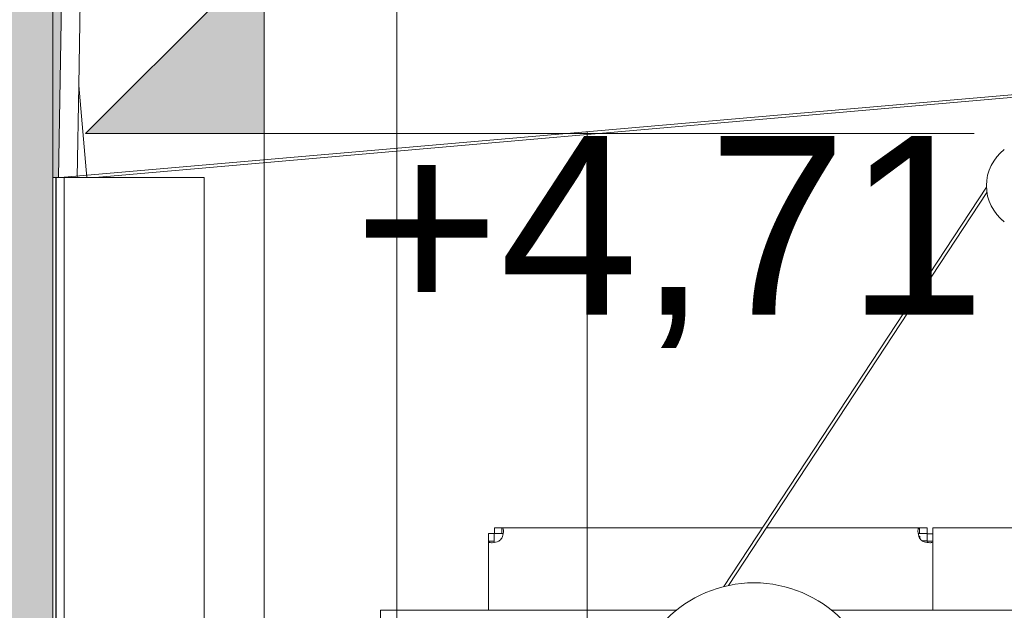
# Model space of a CAD drawing. Header units: centimetres. Extents: x -396 to 14490, y -515 to 1122.
# Tile 24 of 73: x 59 to 130, y 424 to 466. Entities that reach past the tile are written whole.
import ezdxf

# ---------------------------------------------------------------- set-up
doc = ezdxf.new("R2010")
doc.units = ezdxf.units.CM
doc.header["$MEASUREMENT"] = 0
doc.layers.add('00 - nowa technologia myjni_Nr_pióra__246', color=7, linetype='Continuous', lineweight=20, true_color=0x1db3b3)
doc.layers.add('440-K Słupy_Nr_pióra__88', color=7, linetype='Continuous', lineweight=20, true_color=0x426f9f)
for name, color, linetype in [('299-A Wymiary Opisy', 7, 'Continuous'), ('420-K Ściany', 7, 'Continuous'), ('440-K Słupy', 7, 'Continuous'), ('460 - Stropy', 7, 'Continuous')]:
    doc.layers.add(name, color=color, linetype=linetype)
for name, color, linetype, lineweight in [('299-A Wymiary Opisy_Nr_pióra__11', 7, 'Continuous', 0), ('420-K Ściany_Nr_pióra__11', 7, 'Continuous', 0), ('420-K Ściany_Nr_pióra__13', 7, 'Continuous', 25), ('420-K Ściany_Nr_pióra__27', 7, 'Continuous', 20), ('420-K Ściany_Nr_pióra__93', 9, 'Continuous', 20), ('460 - Stropy_Nr_pióra__1', 7, 'Continuous', 20), ('460 - Stropy_Nr_pióra__11', 7, 'Continuous', 0), ('460 - Stropy_Nr_pióra__12', 7, 'Continuous', 13), ('460 - Stropy_Nr_pióra__2', 7, 'Continuous', 20)]:
    doc.layers.add(name, color=color, linetype=linetype, lineweight=lineweight)
doc.styles.add('STYL_AUTOMATYCZNY_1', font='arial.ttf')
doc.dimstyles.new('STYL_AUTOMATYCZNY__2', dxfattribs={"dimtxt": 13, "dimasz": 7.6, "dimexe": 0.18, "dimexo": 0.0625, "dimgap": 0, "dimtad": 1, "dimdec": 0, "dimzin": 0, "dimdsep": 46, "dimtxsty": 'STYL_AUTOMATYCZNY_1', "dimblk": 'ARROWHEAD_2', "dimblk1": 'ARROWHEAD_2', "dimblk2": 'ARROWHEAD_2', "dimcen": 0.09, "dimclrd": 7, "dimclre": 7, "dimclrt": 7, "dimadec": 0, "dimazin": 0, "dimtfac": 1, "dimtdec": 4, "dimtmove": 0, "dimatfit": 3, "dimfxl": 0, "dimtolj": 1, "dimtzin": 0, "dimarcsym": 0})

# ---------------------------------------------------------------- blocks, each defined once
blk = doc.blocks.new('ElemPrzekroju_3_1')
at = {"layer": '420-K Ściany', "linetype": 'Continuous', "lineweight": 0, "true_color": 0x000000}
blk.add_hatch(color=18, dxfattribs=at).paths.add_polyline_path([(-1.802, 470), (-1.802, 25), (61.198, 25), (61.198, 470)])
at = {"layer": '420-K Ściany_Nr_pióra__13', "color": 7, "linetype": 'Continuous', "lineweight": 25}
blk.add_line((61.447, 25), (61.447, 454.992), dxfattribs=at)
at = {"layer": '420-K Ściany_Nr_pióra__27', "color": 7, "linetype": 'Continuous', "lineweight": 20}
for p, q in [((61.198, 470), (61.198, 454.996)), ((61.198, 454.996), (61.198, 25))]:
    blk.add_line(p, q, dxfattribs=at)
blk = doc.blocks.new('ElemPrzekroju_26_1')
at = {"layer": '440-K Słupy_Nr_pióra__88', "color": 155, "linetype": 'Continuous', "lineweight": 20, "true_color": 0x426f9f}
for p in [(61.853, 455), (72.202, 0)]:
    blk.add_line(p, (72.202, 455), dxfattribs=at)
blk = doc.blocks.new('ElemPrzekroju_32_1')
at = {"layer": '460 - Stropy', "linetype": 'Continuous', "lineweight": 0, "true_color": 0x000000}
blk.add_hatch(color=18, dxfattribs=at).paths.add_polyline_path([(61.198, 494.892), (61.198, 454.996), (61.603, 454.989), (61.826, 467.787), (62.175, 474.783), (63.081, 481.729), (64.536, 488.581), (65.434, 490.809), (66.961, 492.662), (68.976, 493.969)])
at = {"layer": '460 - Stropy_Nr_pióra__1', "color": 7, "linetype": 'Continuous', "lineweight": 20}
blk.add_line((61.198, 494.892), (61.198, 470), dxfattribs=at)
at = {"layer": '460 - Stropy_Nr_pióra__12', "color": 7, "linetype": 'Continuous', "lineweight": 13}
for p, q in [((61.244, 494.892), (61.198, 494.892)), ((69.023, 493.969), (61.244, 494.892)), ((69.023, 493.969), (67.008, 492.662)), ((69.023, 493.969), (68.976, 493.969)), ((67.008, 492.662), (65.482, 490.809)), ((65.482, 490.809), (64.584, 488.581)), ((64.584, 488.581), (63.13, 481.729)), ((63.13, 481.729), (62.227, 474.783)), ((62.227, 474.783), (62.058, 471.381)), ((63.38, 471.497), (63.196, 467.787)), ((63.196, 467.787), (61.826, 467.787)), ((63.196, 467.787), (63.09, 461.684)), ((63.09, 461.684), (62.974, 455)), ((61.853, 454.989), (61.603, 454.989)), ((61.853, 454.989), (61.853, 455))]:
    blk.add_line(p, q, dxfattribs=at)
at = {"layer": '460 - Stropy_Nr_pióra__2', "color": 7, "linetype": 'Continuous', "lineweight": 20}
for p, q in [((61.198, 494.892), (68.976, 493.969)), ((61.198, 454.996), (61.603, 454.989))]:
    blk.add_line(p, q, dxfattribs=at)
at = {"layer": '460 - Stropy_Nr_pióra__2', "color": 7, "linetype": 'Continuous', "lineweight": 20, "flags": 128}
blk.add_lwpolyline([(68.976, 493.969), (66.961, 492.662), (65.434, 490.809), (64.536, 488.581), (63.081, 481.729), (62.175, 474.783), (61.826, 467.787), (61.603, 454.989)], dxfattribs=at)
blk = doc.blocks.new('ElemPrzekroju_55_1')
at = {"layer": '460 - Stropy_Nr_pióra__11', "color": 7, "linetype": 'Continuous', "lineweight": 0}
for p, q in [((621.38, 503.739), (64.287, 455)), ((63.09, 461.684), (63.673, 455))]:
    blk.add_line(p, q, dxfattribs=at)
blk = doc.blocks.new('*D95')
at = {"layer": '299-A Wymiary Opisy_Nr_pióra__11', "color": 7, "linetype": 'Continuous', "lineweight": 0}
for p, q in [((-35.596, 516.051), (-35.596, 520.941)), ((-30.596, 513.164), (-40.596, 518.938)), ((-28.096, 516.051), (-43.096, 516.051)), ((-35.596, 0), (-35.596, 516.051)), ((-40.596, 2.887), (-30.596, -2.887))]:
    blk.add_line(p, q, dxfattribs=at)
at = {"layer": '299-A Wymiary Opisy_Nr_pióra__11', "color": 7, "lineweight": 0, "insert": (-38.196, 243.152), "char_height": 13, "attachment_point": 7, "rotation": 90, "style": 'STYL_AUTOMATYCZNY_1'}
blk.add_mtext('\\A1;{\\pql;\\fArial|b0|i0|c238|p0;\\W1.000000;516}', dxfattribs=at)
blk = doc.blocks.new('ARROWHEAD_2')
at = {"color": 0, "linetype": 'Continuous', "lineweight": 0}
for p, q in [((-0.3781, -0.655), (0.3781, 0.655)), ((0, 0), (-1, 0))]:
    blk.add_line(p, q, dxfattribs=at)
blk = doc.blocks.new('*D96')
at = {"layer": '299-A Wymiary Opisy_Nr_pióra__11', "color": 7, "linetype": 'Continuous', "lineweight": 0}
for p, q in [((86.213, 494.807), (86.213, 499.697)), ((91.213, 491.92), (81.213, 497.693)), ((93.713, 494.807), (78.713, 494.807)), ((86.213, 0), (86.213, 494.807)), ((81.213, 2.887), (91.213, -2.887)), ((93.713, 0), (78.713, 0)), ((86.213, -4.89), (86.213, 0))]:
    blk.add_line(p, q, dxfattribs=at)
at = {"layer": '299-A Wymiary Opisy_Nr_pióra__11', "color": 7, "lineweight": 0, "insert": (83.613, 232.53), "char_height": 13, "attachment_point": 7, "rotation": 90, "style": 'STYL_AUTOMATYCZNY_1'}
blk.add_mtext('\\A1;{\\pql;\\fArial|b0|i0|c238|p0;\\W1.000000;495}', dxfattribs=at)
blk = doc.blocks.new('Wymiary_6_1', base_point=(76.576, 471.185))
at = {"layer": '299-A Wymiary Opisy_Nr_pióra__11', "linetype": 'Continuous', "lineweight": 0}
blk.add_hatch(color=7, dxfattribs=at).paths.add_polyline_path([(76.576, 471.185), (63.576, 458.185), (76.576, 458.185)])
at = {"layer": '299-A Wymiary Opisy_Nr_pióra__11', "color": 7, "linetype": 'Continuous', "lineweight": 0}
for p, q in [((76.576, 471.185), (63.576, 458.185)), ((76.576, 471.185), (66.826, 471.185)), ((76.576, 471.185), (86.326, 471.185)), ((76.576, 471.185), (76.576, 419.185)), ((63.576, 458.185), (76.576, 458.185)), ((76.576, 458.185), (128.188, 458.185))]:
    blk.add_line(p, q, dxfattribs=at)
at = {"layer": '299-A Wymiary Opisy_Nr_pióra__11', "color": 7, "lineweight": 0, "insert": (83.076, 442.585), "char_height": 13, "attachment_point": 7, "style": 'STYL_AUTOMATYCZNY_1'}
blk.add_mtext('\\A1;{\\pql;\\fArial|b0|i0|c238|p0;\\W1.000000;+4,71}', dxfattribs=at)

msp = doc.modelspace()

# ---------------------------------------------------------------- hatches: boundary and pattern name
at = {"layer": '420-K Ściany_Nr_pióra__93', "linetype": 'Continuous', "lineweight": 20}
h = msp.add_hatch(dxfattribs=at)
h.set_pattern_fill('Siatka_50x100_0001', color=9, style=0, pattern_type=2)
h.set_pattern_definition([(0, (0, 0), (0, 100), []), (90, (0, 0), (-50, 0), [])])
h.paths.add_polyline_path([(621.763, 503.715), (621.763, 4.594), (503.379, 4.594), (503.379, 414.8), (151.539, 414.8), (151.539, 4.594), (62.029, 4.594), (62.029, 455.012)])

# ---------------------------------------------------------------- linework, layer by layer
at = {"layer": '00 - nowa technologia myjni_Nr_pióra__246', "color": 132, "linetype": 'Continuous', "lineweight": 20, "true_color": 0x1db3b3}
for p, q in [((129.081, 454.286), (109.989, 425.229)), ((129.116, 453.908), (110.323, 425.307)), ((92.879, 429.1), (93.279, 429.1)), ((92.879, 429.1), (92.879, 428.536)), ((93.279, 429.1), (93.279, 428.536)), ((93.319, 429.5), (93.319, 429.1)), ((93.319, 429.5), (93.843, 429.5)), ((93.319, 429.1), (93.843, 429.1)), ((112.795, 429.5), (93.843, 429.5)), ((93.843, 429.5), (93.843, 429.1)), ((124.215, 429.5), (113.078, 429.5)), ((124.239, 428.9), (124.163, 428.9)), ((124.215, 429.5), (124.215, 429.1)), ((124.779, 429.5), (124.215, 429.5)), ((124.779, 429.1), (124.215, 429.1)), ((124.239, 428.9), (124.239, 428.76)), ((124.779, 429.5), (124.779, 429.1)), ((124.779, 429.06), (124.779, 428.536)), ((125.179, 429.06), (124.779, 429.06)), ((125.179, 423.5), (125.179, 429.5)), ((126.179, 429.5), (125.179, 429.5)), ((125.179, 428.831), (125.179, 428.536)), ((126.179, 429.5), (132.279, 429.5)), ((92.879, 428.536), (93.279, 428.536)), ((92.879, 428.536), (92.879, 423.5)), ((124.779, 428.56), (124.439, 428.56)), ((125.179, 428.536), (124.779, 428.536)), ((125.179, 423.5), (125.179, 428.536)), ((106.522, 423.5), (85.029, 423.5)), ((85.029, 423.5), (85.029, 422.5)), ((119.313, 423.5), (117.836, 423.5)), ((119.329, 423.5), (132.279, 423.5))]:
    msp.add_line(p, q, dxfattribs=at)
for points in [[(93.843, 429.5), (93.881, 429.494), (93.911, 429.474), (93.934, 429.44), (93.95, 429.394), (93.957, 429.342), (93.96, 429.283)], [(93.96, 429.283), (93.955, 429.189), (93.941, 429.087), (93.918, 428.98), (93.886, 428.872), (93.843, 428.76)], [(93.843, 429.1), (93.876, 429.098), (93.903, 429.091), (93.922, 429.082), (93.938, 429.069)], [(124.098, 429.283), (124.104, 429.371), (124.112, 429.407), (124.123, 429.438), (124.137, 429.463), (124.155, 429.482), (124.182, 429.496), (124.215, 429.5)], [(124.215, 428.76), (124.168, 428.882), (124.134, 429.006), (124.11, 429.127), (124.099, 429.241), (124.098, 429.283)], [(124.12, 429.069), (124.136, 429.082), (124.155, 429.091), (124.182, 429.098), (124.215, 429.1)], [(93.096, 428.419), (93.008, 428.425), (92.972, 428.433), (92.941, 428.444), (92.916, 428.458), (92.897, 428.476), (92.883, 428.503), (92.879, 428.536)], [(93.619, 428.536), (93.497, 428.489), (93.373, 428.455), (93.251, 428.431), (93.138, 428.42), (93.096, 428.419)], [(93.31, 428.441), (93.297, 428.457), (93.288, 428.476), (93.281, 428.503), (93.279, 428.536)], [(124.962, 428.419), (124.868, 428.424), (124.766, 428.438), (124.659, 428.461), (124.551, 428.493), (124.439, 428.536)], [(124.779, 428.536), (124.777, 428.503), (124.77, 428.476), (124.761, 428.457), (124.748, 428.441)], [(125.179, 428.536), (125.173, 428.498), (125.153, 428.468), (125.119, 428.445), (125.073, 428.429), (125.021, 428.422), (124.962, 428.419)]]:
    msp.add_lwpolyline(points, dxfattribs=at)
msp.add_circle((112.179, 416.5), 9, dxfattribs=at)
for centre, radius, start, end in [((132.379, 454.4), 3.3, 127.3052, 232.6948), ((132.379, 454.4), 3.3, 127.3052, 232.6948), ((132.379, 454.4), 3.3, 225, 232.69466), ((93.22, 429.159), 0.74, 302.62683, 327.37317), ((124.838, 429.159), 0.74, 212.62682, 237.37317), ((124.439, 428.76), 0.2, 180, 191.97267), ((124.439, 428.76), 0.2, 258.02928, 270)]:
    msp.add_arc(centre, radius, start, end, dxfattribs=at)
at = {"layer": '420-K Ściany_Nr_pióra__11', "color": 7, "linetype": 'Continuous', "lineweight": 0, "flags": 128}
msp.add_lwpolyline([(621.763, 503.715), (621.763, 4.594), (503.379, 4.594), (503.379, 414.8), (151.539, 414.8), (151.539, 4.594), (62.029, 4.594), (62.029, 455.012)], close=True, dxfattribs=at)

# ---------------------------------------------------------------- block references
at = {"layer": '299-A Wymiary Opisy', "color": 7, "linetype": 'Continuous', "lineweight": 0}
msp.add_blockref('Wymiary_6_1', (76.576, 471.185), dxfattribs=at)
at = {"layer": '420-K Ściany', "lineweight": 0}
msp.add_blockref('ElemPrzekroju_3_1', (0, 0), dxfattribs=at)
at = {"layer": '440-K Słupy', "lineweight": 0}
msp.add_blockref('ElemPrzekroju_26_1', (0, 0), dxfattribs=at)
at = {"layer": '460 - Stropy', "lineweight": 0}
for name in ['ElemPrzekroju_55_1', 'ElemPrzekroju_32_1']:
    msp.add_blockref(name, (0, 0), dxfattribs=at)

# ---------------------------------------------------------------- dimensions: what is measured, and where the dimension line sits
at = {"layer": '299-A Wymiary Opisy', "color": 7, "linetype": 'Continuous', "lineweight": 0}
for base, p1, p2, picture, middle in [((-35.596, 516.051), (472.653, 0), (13.455, 516.051), '*D95', (-44.696, 257.992)), ((86.213, 494.807), (61.198, 0), (67.491, 494.807), '*D96', (77.113, 247.37))]:
    dim = msp.add_linear_dim(base=base, p1=p1, p2=p2, angle=90, dimstyle='STYL_AUTOMATYCZNY__2', dxfattribs=at)
    dim.commit()
    dim.dimension.update_dxf_attribs({"geometry": picture, "text_midpoint": middle, "dimtype": 160, "text_rotation": 90})

doc.saveas('drawing.dxf')
